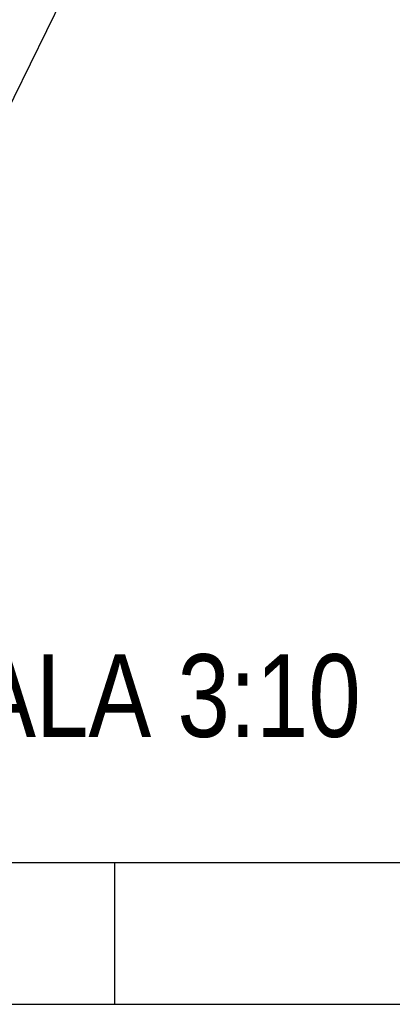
# Model space of a CAD drawing. Header units: millimetres. Extents: x 0 to 420, y 0 to 297.
# Tile 16 of 180: x 206 to 222, y 0 to 42. Entities that reach past the tile are written whole.
import ezdxf

# ---------------------------------------------------------------- set-up
doc = ezdxf.new("R2010")
doc.units = ezdxf.units.MM
doc.header["$LTSCALE"] = 23.1
doc.layers.get('0').update_dxf_attribs({"linetype": 'CONTINUOUS'})
doc.layers.add('ASSI', color=7, linetype='CONTINUOUS')
doc.styles.get("Standard").update_dxf_attribs({"font": 'txt', "width": 0.85})

msp = doc.modelspace()

# ---------------------------------------------------------------- linework, layer by layer
at = {"color": 7, "linetype": 'CONTINUOUS'}
for p, q in [((18, 6), (414.000005, 6)), ((210, 0), (210, 6))]:
    msp.add_line(p, q, dxfattribs=at)
at = {"color": 2, "linetype": 'CONTINUOUS'}
msp.add_line((0, 0), (420, 0), dxfattribs=at)
at = {"layer": 'ASSI', "color": 7, "linetype": 'CONTINUOUS'}
msp.add_line((212.003126, 51.120632), (204.352583, 35.530465), dxfattribs=at)

# ---------------------------------------------------------------- texts
at = {"color": 2, "linetype": 'CONTINUOUS', "insert": (220.3879, 14.804241), "char_height": 3.5, "width": 25.16666667, "attachment_point": 3, "line_spacing_factor": 0.9}
msp.add_mtext('SCALA 3:10', dxfattribs=at)

doc.saveas('drawing.dxf')
